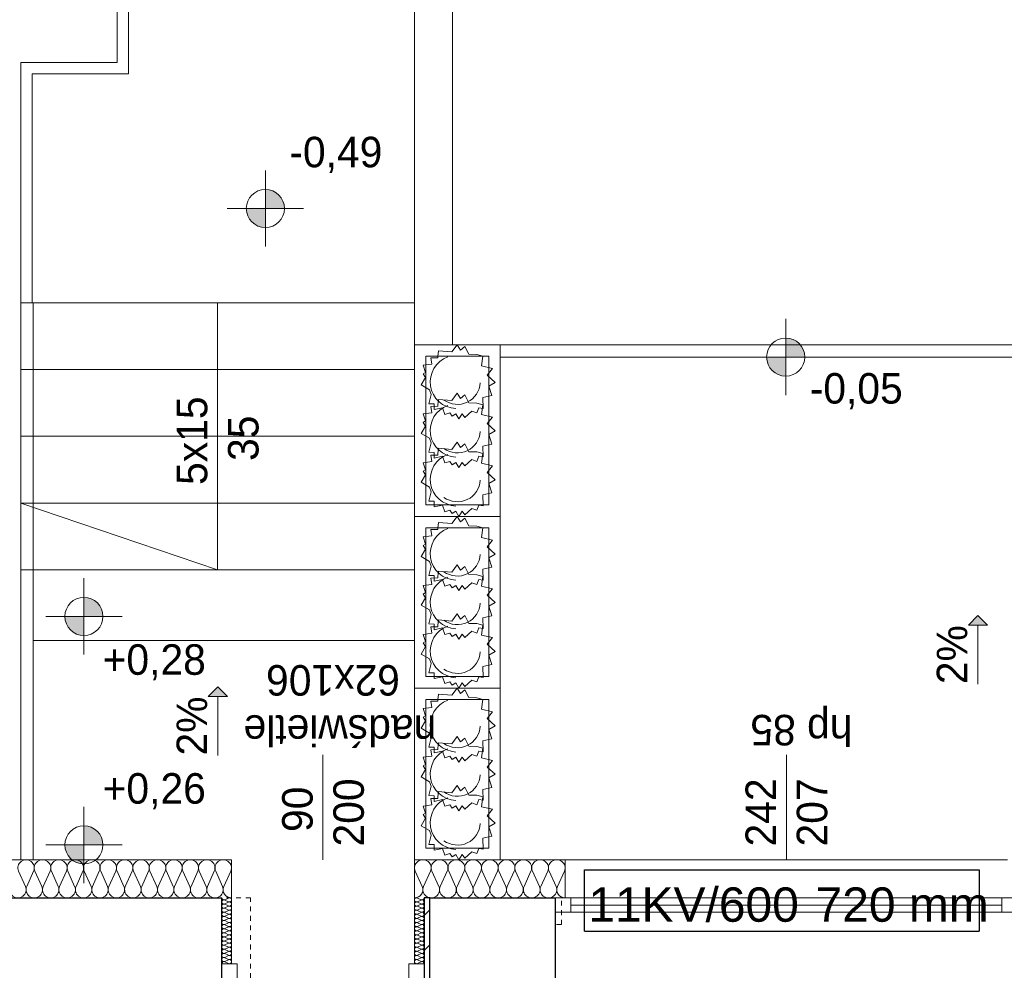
# Model space of a CAD drawing. Extents: x -220425 to -93252, y -20065 to 80294.
# Tile 21 of 103: x -187093 to -181929, y 2255 to 7249. Entities that reach past the tile are written whole.
import ezdxf
from ezdxf.lldxf.tags import DXFTag

# ---------------------------------------------------------------- set-up
doc = ezdxf.new("R2010")
doc.units = 0
doc.header["$MEASUREMENT"] = 0
doc.set_wipeout_variables(frame=1)
doc.linetypes.add('Hidden Line', pattern=[50, 25, -25])
doc.layers.add('#kan_san-op', color=34, linetype='Continuous')
doc.layers.add('IS_Text_Odbiornikow_Therm', color=7, linetype='Continuous')
for name, color, linetype, lineweight, true_color in [('Arch drzwi_Nr_Pióra__4', 7, 'Continuous', 9, 0x029e21), ('Arch ocieplenie_Nr_Pióra__22', 7, 'Continuous', 9, 0x7f7f7f), ('Arch okna_Nr_Pióra__4', 7, 'Continuous', 9, 0x029e21), ('Arch wyposarzenie_Nr_Pióra__4', 7, 'Continuous', 9, 0x029e21)]:
    doc.layers.add(name, color=color, linetype=linetype, lineweight=lineweight, true_color=true_color)
for name, color, linetype, lineweight in [('Arch schody_Nr_Pióra__21', 7, 'Continuous', 9), ('arch spadki_Nr_Pióra__21', 7, 'Continuous', 9), ('Arch wyburzenia_Nr_Pióra__46', 5, 'Continuous', 13), ('Arch ściany nośne_Nr_Pióra__21', 7, 'Continuous', 9), ('Arch ściany nośne_Nr_Pióra__27', 7, 'Continuous', 30), ('INWENT RZĘDNE_Nr_Pióra__21', 7, 'Continuous', 9), ('INWENT.ŚCIANY_Nr_Pióra__1', 7, 'Continuous', 25), ('INWENT.ŚCIANY_Nr_Pióra__101', 8, 'Continuous', 13), ('PODKŁAD', 252, 'Continuous', 35)]:
    doc.layers.add(name, color=color, linetype=linetype, lineweight=lineweight)
doc.styles.add('GENERATED_STYLE_2', font='txt')
doc.styles.add('GENERATED_STYLE_6', font='txt')
doc.styles.get("Standard").update_dxf_attribs({"font": 'txt', "bigfont": 'BIGFONT.SHX'})
tags = doc.linetypes.add('SOLID', pattern=[10, 10, 0]).pattern_tags.tags
tags[6:7] = [DXFTag(74, 4), DXFTag(75, 0), DXFTag(340, '0'), DXFTag(46, 0.0), DXFTag(50, 0.0), DXFTag(44, 0.0), DXFTag(45, 0.0)]
tags[4:5] = [DXFTag(74, 4), DXFTag(75, 0), DXFTag(340, '0'), DXFTag(46, 0.0), DXFTag(50, 0.0), DXFTag(44, 0.0), DXFTag(45, 0.0)]

# ---------------------------------------------------------------- blocks, each defined once
blk = doc.blocks.new('parter')
at = {"layer": 'Arch schody_Nr_Pióra__21', "linetype": 'Continuous'}
for points in [[(-182067.5, 4125.1), (-182017.5, 4075.1), (-182117.5, 4075.1)], [(-186053.6, 3751), (-186003.6, 3701), (-186103.6, 3701)]]:
    blk.add_hatch(color=252, dxfattribs=at).paths.add_polyline_path(points, flags=0)
at = {"layer": 'Arch ściany nośne_Nr_Pióra__21', "linetype": 'Continuous'}
h = blk.add_hatch(dxfattribs=at)
h.set_pattern_fill('Common_Brick', color=252, style=0, pattern_type=2)
h.set_pattern_definition([(45, (0, 0), (-91.92388, 91.92388), [])])
h.paths.add_polyline_path([(-184972.4, 2644.9), (-184972.4, 2224.9), (-184942.4, 2224.9), (-184942.4, 2644.9)], flags=0)
at = {"layer": 'INWENT RZĘDNE_Nr_Pióra__21', "linetype": 'Continuous'}
for points in [[(-185804.3, 6258.8), (-185704.3, 6258.8), (-185711.9, 6297.1), (-185733.6, 6329.5), (-185766.1, 6351.2), (-185804.3, 6358.8)], [(-185804.3, 6258.8), (-185904.3, 6258.8), (-185896.7, 6220.5), (-185875, 6188.1), (-185842.6, 6166.4), (-185804.3, 6158.8)], [(-183075.7, 5479.9), (-182975.7, 5479.9), (-182983.3, 5518.1), (-183004.9, 5550.6), (-183037.4, 5572.2), (-183075.7, 5579.9)], [(-183075.7, 5479.9), (-183175.7, 5479.9), (-183168, 5441.6), (-183146.4, 5409.1), (-183113.9, 5387.5), (-183075.7, 5379.9)], [(-186756, 4120.1), (-186656, 4120.1), (-186663.6, 4158.4), (-186685.2, 4190.8), (-186717.7, 4212.5), (-186756, 4220.1)], [(-186756, 4120.1), (-186856, 4120.1), (-186848.3, 4081.8), (-186826.7, 4049.4), (-186794.2, 4027.7), (-186756, 4020.1)], [(-186756, 2922.7), (-186656, 2922.7), (-186663.6, 2961), (-186685.2, 2993.4), (-186717.7, 3015.1), (-186756, 3022.7)], [(-186756, 2922.7), (-186856, 2922.7), (-186848.3, 2884.4), (-186826.7, 2852), (-186794.2, 2830.3), (-186756, 2822.7)]]:
    blk.add_hatch(color=252, dxfattribs=at).paths.add_polyline_path(points, flags=0)
at = {"layer": 'Arch ocieplenie_Nr_Pióra__22', "color": 252, "linetype": 'Continuous'}
for p, q in [((-187098.8, 2785.3), (-187062.9, 2704.4)), ((-187055.7, 2704.4), (-187019.8, 2785.3)), ((-187012.6, 2785.3), (-186976.8, 2704.4)), ((-186969.5, 2704.4), (-186933.7, 2785.3)), ((-186926.5, 2785.3), (-186890.6, 2704.4)), ((-186883.4, 2704.4), (-186847.5, 2785.3)), ((-186840.3, 2785.3), (-186804.5, 2704.4)), ((-186797.2, 2704.4), (-186761.4, 2785.3)), ((-186754.1, 2785.3), (-186718.3, 2704.4)), ((-186711.1, 2704.4), (-186675.2, 2785.3)), ((-186668, 2785.3), (-186632.2, 2704.4)), ((-186624.9, 2704.4), (-186589.1, 2785.3)), ((-186581.8, 2785.3), (-186546, 2704.4)), ((-186538.8, 2704.4), (-186502.9, 2785.3)), ((-186495.7, 2785.3), (-186459.8, 2704.4)), ((-186452.6, 2704.4), (-186416.8, 2785.3)), ((-186409.5, 2785.3), (-186373.7, 2704.4)), ((-186366.5, 2704.4), (-186330.6, 2785.3)), ((-186323.4, 2785.3), (-186287.5, 2704.4)), ((-186280.3, 2704.4), (-186244.5, 2785.3)), ((-186237.2, 2785.3), (-186201.4, 2704.4)), ((-186194.1, 2704.4), (-186158.3, 2785.3)), ((-186151.1, 2785.3), (-186115.2, 2704.4)), ((-186108, 2704.4), (-186072.2, 2785.3)), ((-186064.9, 2785.3), (-186029.1, 2704.4)), ((-186021.8, 2704.4), (-185986, 2785.3)), ((-185018.7, 2785.3), (-184982.2, 2704.4)), ((-184974.8, 2704.4), (-184938.3, 2785.3)), ((-184930.9, 2785.3), (-184894.4, 2704.4)), ((-184887, 2704.4), (-184850.5, 2785.3)), ((-184843.1, 2785.3), (-184806.6, 2704.4)), ((-184799.3, 2704.4), (-184762.7, 2785.3)), ((-184755.4, 2785.3), (-184718.8, 2704.4)), ((-184711.5, 2704.4), (-184675, 2785.3)), ((-184667.6, 2785.3), (-184631.1, 2704.4)), ((-184623.7, 2704.4), (-184587.2, 2785.3)), ((-184579.8, 2785.3), (-184543.3, 2704.4)), ((-184535.9, 2704.4), (-184499.4, 2785.3)), ((-184492, 2785.3), (-184455.5, 2704.4)), ((-184448.1, 2704.4), (-184411.6, 2785.3)), ((-184404.2, 2785.3), (-184367.7, 2704.4)), ((-184360.4, 2704.4), (-184323.8, 2785.3)), ((-184316.5, 2785.3), (-184280, 2704.4)), ((-184272.6, 2704.4), (-184236.1, 2785.3)), ((-185997.3, 2643.9), (-186017.5, 2635)), ((-185007.5, 2643.9), (-184987.3, 2635)), ((-186017.5, 2633.2), (-185997.3, 2624.2)), ((-185997.3, 2622.4), (-186017.5, 2613.4)), ((-186017.5, 2611.6), (-185997.3, 2602.6)), ((-185997.3, 2600.8), (-186017.5, 2591.8)), ((-186017.5, 2590), (-185997.3, 2581.1)), ((-184987.3, 2633.2), (-185007.5, 2624.2)), ((-185007.5, 2622.4), (-184987.3, 2613.4)), ((-184987.3, 2611.6), (-185007.5, 2602.6)), ((-185007.5, 2600.8), (-184987.3, 2591.8)), ((-184987.3, 2590), (-185007.5, 2581.1)), ((-185997.3, 2579.3), (-186017.5, 2570.3)), ((-186017.5, 2568.5), (-185997.3, 2559.5)), ((-185997.3, 2557.7), (-186017.5, 2548.7)), ((-186017.5, 2546.9), (-185997.3, 2537.9)), ((-185997.3, 2536.1), (-186017.5, 2527.2)), ((-185007.5, 2579.3), (-184987.3, 2570.3)), ((-184987.3, 2568.5), (-185007.5, 2559.5)), ((-185007.5, 2557.7), (-184987.3, 2548.7)), ((-184987.3, 2546.9), (-185007.5, 2537.9)), ((-185007.5, 2536.1), (-184987.3, 2527.2)), ((-186017.5, 2525.4), (-185997.3, 2516.4)), ((-185997.3, 2514.6), (-186017.5, 2505.6)), ((-186017.5, 2503.8), (-185997.3, 2494.8)), ((-185997.3, 2493), (-186017.5, 2484)), ((-186017.5, 2482.2), (-185997.3, 2473.3)), ((-184987.3, 2525.4), (-185007.5, 2516.4)), ((-185007.5, 2514.6), (-184987.3, 2505.6)), ((-184987.3, 2503.8), (-185007.5, 2494.8)), ((-185007.5, 2493), (-184987.3, 2484)), ((-184987.3, 2482.2), (-185007.5, 2473.3)), ((-185997.3, 2471.4), (-186017.5, 2462.5)), ((-186017.5, 2460.7), (-185997.3, 2451.7)), ((-185997.3, 2449.9), (-186017.5, 2440.9)), ((-186017.5, 2439.1), (-185997.3, 2430.1)), ((-185997.3, 2428.3), (-186017.5, 2419.4)), ((-185007.5, 2471.4), (-184987.3, 2462.5)), ((-184987.3, 2460.7), (-185007.5, 2451.7)), ((-185007.5, 2449.9), (-184987.3, 2440.9)), ((-184987.3, 2439.1), (-185007.5, 2430.1)), ((-185007.5, 2428.3), (-184987.3, 2419.4)), ((-186017.5, 2417.5), (-185997.3, 2408.6)), ((-185997.3, 2406.8), (-186017.5, 2397.8)), ((-186017.5, 2396), (-185997.3, 2387)), ((-185997.3, 2385.2), (-186017.5, 2376.2)), ((-184987.3, 2417.5), (-185007.5, 2408.6)), ((-185007.5, 2406.8), (-184987.3, 2397.8)), ((-184987.3, 2396), (-185007.5, 2387)), ((-185007.5, 2385.2), (-184987.3, 2376.2)), ((-186017.5, 2374.4), (-185997.3, 2365.4)), ((-185997.3, 2363.6), (-186017.5, 2354.7)), ((-186017.5, 2352.9), (-185997.3, 2343.9)), ((-185997.3, 2342.1), (-186017.5, 2333.1)), ((-186017.5, 2331.3), (-185997.3, 2322.3)), ((-184987.3, 2374.4), (-185007.5, 2365.4)), ((-185007.5, 2363.6), (-184987.3, 2354.7)), ((-184987.3, 2352.9), (-185007.5, 2343.9)), ((-185007.5, 2342.1), (-184987.3, 2333.1)), ((-184987.3, 2331.3), (-185007.5, 2322.3)), ((-185997.3, 2320.5), (-186017.5, 2311.5)), ((-186017.5, 2309.7), (-185997.3, 2300.8)), ((-185007.5, 2320.5), (-184987.3, 2311.5)), ((-184987.3, 2309.7), (-185007.5, 2300.8))]:
    blk.add_line(p, q, dxfattribs=at)
for centre, major_axis, ratio, start_param, end_param in [((-187059.3, 2802.3), (43.1, 0), 0.987434, 5.870392, 9.837571), ((-186973.2, 2802.3), (43.1, 0), 0.987434, 5.870392, 9.837571), ((-186887, 2802.3), (43.1, 0), 0.987434, 5.870392, 9.837571), ((-186800.8, 2802.3), (43.1, 0), 0.987434, 5.870392, 9.837571), ((-186714.7, 2802.3), (43.1, 0), 0.987434, 5.870392, 9.837571), ((-186628.5, 2802.3), (43.1, 0), 0.987434, 5.870392, 9.837571), ((-186542.4, 2802.3), (43.1, 0), 0.987434, 5.870392, 9.837571), ((-186456.2, 2802.3), (43.1, 0), 0.987434, 5.870392, 9.837571), ((-186370.1, 2802.3), (43.1, 0), 0.987434, 5.870392, 9.837571), ((-186283.9, 2802.3), (43.1, 0), 0.987434, 5.870392, 9.837571), ((-186197.8, 2802.3), (43.1, 0), 0.987434, 5.870392, 9.837571), ((-186111.6, 2802.3), (43.1, 0), 0.987434, 5.870392, 9.837571), ((-186025.5, 2802.3), (43.1, 0), 0.987434, 5.870392, 9.837571), ((-184978.5, 2802.3), (43.9, 0), 0.969166, 5.870392, 9.837571), ((-184890.7, 2802.3), (43.9, 0), 0.969166, 5.870392, 9.837571), ((-184802.9, 2802.3), (43.9, 0), 0.969166, 5.870392, 9.837571), ((-184715.2, 2802.3), (43.9, 0), 0.969166, 5.870392, 9.837571), ((-184627.4, 2802.3), (43.9, 0), 0.969166, 5.870392, 9.837571), ((-184539.6, 2802.3), (43.9, 0), 0.969166, 5.870392, 9.837571), ((-184451.8, 2802.3), (43.9, 0), 0.969166, 5.870392, 9.837571), ((-184364, 2802.3), (43.9, 0), 0.969166, 5.870392, 9.837571), ((-184276.3, 2802.3), (43.9, 0), 0.969166, 5.870392, 9.837571), ((-187102.4, 2687.4), (43.1, 0), 0.987434, 2.7288, 6.695979), ((-187016.2, 2687.4), (43.1, 0), 0.987434, 2.7288, 6.695979), ((-186930.1, 2687.4), (43.1, 0), 0.987434, 2.7288, 6.695979), ((-186843.9, 2687.4), (43.1, 0), 0.987434, 2.7288, 6.695979), ((-186757.8, 2687.4), (43.1, 0), 0.987434, 2.7288, 6.695979), ((-186671.6, 2687.4), (43.1, 0), 0.987434, 2.7288, 6.695979), ((-186585.5, 2687.4), (43.1, 0), 0.987434, 2.7288, 6.695979), ((-186499.3, 2687.4), (43.1, 0), 0.987434, 2.7288, 6.695979), ((-186413.2, 2687.4), (43.1, 0), 0.987434, 2.7288, 6.695979), ((-186327, 2687.4), (43.1, 0), 0.987434, 2.7288, 6.695979), ((-186240.8, 2687.4), (43.1, 0), 0.987434, 2.7288, 6.695979), ((-186154.7, 2687.4), (43.1, 0), 0.987434, 2.7288, 6.695979), ((-186068.5, 2687.4), (43.1, 0), 0.987434, 2.7288, 6.695979), ((-185982.4, 2687.4), (43.1, 0), 0.987434, 2.7288, 4.712389), ((-185022.4, 2687.4), (43.9, 0), 0.969166, 4.712389, 6.695979), ((-184934.6, 2687.4), (43.9, 0), 0.969166, 2.7288, 6.695979), ((-184846.8, 2687.4), (43.9, 0), 0.969166, 2.7288, 6.695979), ((-184759, 2687.4), (43.9, 0), 0.969166, 2.7288, 6.695979), ((-184671.3, 2687.4), (43.9, 0), 0.969166, 2.7288, 6.695979), ((-184583.5, 2687.4), (43.9, 0), 0.969166, 2.7288, 6.695979), ((-184495.7, 2687.4), (43.9, 0), 0.969166, 2.7288, 6.695979), ((-184407.9, 2687.4), (43.9, 0), 0.969166, 2.7288, 6.695979), ((-184320.2, 2687.4), (43.9, 0), 0.969166, 2.7288, 6.695979), ((-184232.4, 2687.4), (43.9, 0), 0.969166, 2.7288, 4.712389), ((-186021.7, 2623.3), (0, -10.8), 0.986338, 2.7288, 6.695979), ((-186021.7, 2644.8), (0, -10.8), 0.986338, 4.712389, 6.695979), ((-185993, 2634.1), (0, -10.8), 0.986338, 5.870392, 9.837571), ((-185011.7, 2634.1), (0, -10.8), 0.986338, 2.728799, 6.695979), ((-184983, 2644.8), (0, -10.8), 0.986338, 5.870392, 7.853982), ((-184983, 2623.3), (0, -10.8), 0.986338, 5.870392, 9.837571), ((-186021.7, 2601.7), (0, -10.8), 0.986338, 2.7288, 6.695979), ((-186021.7, 2580.2), (0, -10.8), 0.986338, 2.7288, 6.695979), ((-185993, 2612.5), (0, -10.8), 0.986338, 5.870392, 9.837571), ((-185993, 2590.9), (0, -10.8), 0.986338, 5.870392, 9.837571), ((-185011.7, 2612.5), (0, -10.8), 0.986338, 2.728799, 6.695979), ((-185011.7, 2590.9), (0, -10.8), 0.986338, 2.728799, 6.695979), ((-184983, 2601.7), (0, -10.8), 0.986338, 5.870392, 9.837571), ((-184983, 2580.2), (0, -10.8), 0.986338, 5.870392, 9.837571), ((-186021.7, 2558.6), (0, -10.8), 0.986338, 2.7288, 6.695979), ((-186021.7, 2537), (0, -10.8), 0.986338, 2.7288, 6.695979), ((-185993, 2569.4), (0, -10.8), 0.986338, 5.870392, 9.837571), ((-185993, 2547.8), (0, -10.8), 0.986338, 5.870392, 9.837571), ((-185993, 2526.3), (0, -10.8), 0.986338, 5.870392, 9.837571), ((-185011.7, 2569.4), (0, -10.8), 0.986338, 2.728799, 6.695979), ((-185011.7, 2547.8), (0, -10.8), 0.986338, 2.728799, 6.695979), ((-185011.7, 2526.3), (0, -10.8), 0.986338, 2.728799, 6.695979), ((-184983, 2558.6), (0, -10.8), 0.986338, 5.870392, 9.837571), ((-184983, 2537), (0, -10.8), 0.986338, 5.870392, 9.837571), ((-186021.7, 2515.5), (0, -10.8), 0.986338, 2.7288, 6.695979), ((-186021.7, 2493.9), (0, -10.8), 0.986338, 2.7288, 6.695979), ((-186021.7, 2472.4), (0, -10.8), 0.986338, 2.7288, 6.695979), ((-185993, 2504.7), (0, -10.8), 0.986338, 5.870392, 9.837571), ((-185993, 2483.1), (0, -10.8), 0.986338, 5.870392, 9.837571), ((-185011.7, 2504.7), (0, -10.8), 0.986338, 2.728799, 6.695979), ((-185011.7, 2483.1), (0, -10.8), 0.986338, 2.728799, 6.695979), ((-184983, 2515.5), (0, -10.8), 0.986338, 5.870392, 9.837571), ((-184983, 2493.9), (0, -10.8), 0.986338, 5.870392, 9.837571), ((-184983, 2472.4), (0, -10.8), 0.986338, 5.870392, 9.837571), ((-186021.7, 2450.8), (0, -10.8), 0.986338, 2.7288, 6.695979), ((-186021.7, 2429.2), (0, -10.8), 0.986338, 2.7288, 6.695979), ((-185993, 2461.6), (0, -10.8), 0.986338, 5.870392, 9.837571), ((-185993, 2440), (0, -10.8), 0.986338, 5.870392, 9.837571), ((-185993, 2418.4), (0, -10.8), 0.986338, 5.870392, 9.837571), ((-185011.7, 2461.6), (0, -10.8), 0.986338, 2.728799, 6.695979), ((-185011.7, 2440), (0, -10.8), 0.986338, 2.728799, 6.695979), ((-185011.7, 2418.4), (0, -10.8), 0.986338, 2.728799, 6.695979), ((-184983, 2450.8), (0, -10.8), 0.986338, 5.870392, 9.837571), ((-184983, 2429.2), (0, -10.8), 0.986338, 5.870392, 9.837571), ((-186021.7, 2407.7), (0, -10.8), 0.986338, 2.7288, 6.695979), ((-186021.7, 2386.1), (0, -10.8), 0.986338, 2.7288, 6.695979), ((-186021.7, 2364.5), (0, -10.8), 0.986338, 2.7288, 6.695979), ((-185993, 2396.9), (0, -10.8), 0.986338, 5.870392, 9.837571), ((-185993, 2375.3), (0, -10.8), 0.986338, 5.870392, 9.837571), ((-185011.7, 2396.9), (0, -10.8), 0.986338, 2.728799, 6.695979), ((-185011.7, 2375.3), (0, -10.8), 0.986338, 2.728799, 6.695979), ((-184983, 2407.7), (0, -10.8), 0.986338, 5.870392, 9.837571), ((-184983, 2386.1), (0, -10.8), 0.986338, 5.870392, 9.837571), ((-184983, 2364.5), (0, -10.8), 0.986338, 5.870392, 9.837571), ((-186021.7, 2343), (0, -10.8), 0.986338, 2.7288, 6.695979), ((-186021.7, 2321.4), (0, -10.8), 0.986338, 2.7288, 6.695979), ((-185993, 2353.8), (0, -10.8), 0.986338, 5.870392, 9.837571), ((-185993, 2332.2), (0, -10.8), 0.986338, 5.870392, 9.837571), ((-185011.7, 2353.8), (0, -10.8), 0.986338, 2.728799, 6.695979), ((-185011.7, 2332.2), (0, -10.8), 0.986338, 2.728799, 6.695979), ((-184983, 2343), (0, -10.8), 0.986338, 5.870392, 9.837571), ((-184983, 2321.4), (0, -10.8), 0.986338, 5.870392, 9.837571), ((-186021.7, 2299.9), (0, -10.8), 0.986338, 2.7288, 4.712389), ((-185993, 2310.6), (0, -10.8), 0.986338, 5.870392, 9.837571), ((-185011.7, 2310.6), (0, -10.8), 0.986338, 2.728799, 6.695979), ((-184983, 2299.9), (0, -10.8), 0.986338, 1.570796, 3.554385)]:
    blk.add_ellipse(centre, major_axis=major_axis, ratio=ratio, start_param=start_param, end_param=end_param, dxfattribs=at)
at = {"layer": 'Arch okna_Nr_Pióra__4', "color": 252, "linetype": 'Continuous'}
for p, q in [((-185502.4, 2844.9), (-185502.4, 3394.9)), ((-183072.4, 2844.9), (-183072.4, 3394.9)), ((-184232.4, 2844.9), (-181912.4, 2844.9)), ((-184282.4, 2644.9), (-181862.4, 2644.9)), ((-184202.4, 2569.9), (-184202.4, 2644.9)), ((-181942.4, 2569.9), (-181942.4, 2644.9)), ((-184202.4, 2607.4), (-181942.4, 2607.4)), ((-184282.4, 2569.9), (-181862.4, 2569.9)), ((-185952.4, 2299.9), (-186032.4, 2299.9)), ((-185952.4, 2224.9), (-185952.4, 2299.9)), ((-185052.4, 2224.9), (-185052.4, 2299.9)), ((-184972.4, 2299.9), (-185052.4, 2299.9))]:
    blk.add_line(p, q, dxfattribs=at)
at = {"layer": 'Arch schody_Nr_Pióra__21', "color": 252, "linetype": 'Continuous'}
for p, q in [((-185022.4, 9384.9), (-185022.4, 5544.9)), ((-186582.4, 9184.9), (-186582.4, 7024.9)), ((-186522.4, 9184.9), (-186522.4, 6964.9)), ((-184822.4, 9184.9), (-184822.4, 5544.9)), ((-187087.4, 7024.9), (-186582.4, 7024.9)), ((-187087.4, 5764.9), (-187087.4, 7024.9)), ((-187027.4, 5764.9), (-187027.4, 6964.9)), ((-187027.4, 6964.9), (-186522.4, 6964.9)), ((-187087.4, 5764.9), (-185022.4, 5764.9)), ((-187087.4, 2844.9), (-187087.4, 5764.9)), ((-187022.4, 2844.9), (-187022.4, 5764.9)), ((-186054.9, 5764.9), (-186054.9, 4364.9)), ((-185022.4, 5764.9), (-185022.4, 5544.9)), ((-184572.4, 5544.8), (-185022.4, 5544.8)), ((-185022.4, 5544.8), (-185022.4, 4644.8)), ((-184572.4, 5544.9), (-180912.4, 5544.9)), ((-184572.4, 4644.8), (-184572.4, 5544.8)), ((-184962.4, 5484.8), (-184962.4, 4704.8)), ((-184632.4, 5484.8), (-184962.4, 5484.8)), ((-184632.4, 4704.8), (-184632.4, 5484.8)), ((-184572.4, 5479.9), (-180977.4, 5479.9)), ((-187087.4, 5414.9), (-185022.4, 5414.9)), ((-187087.4, 5064.9), (-185022.4, 5064.9)), ((-186054.9, 4364.9), (-187087.4, 4714.9)), ((-187087.4, 4714.9), (-185022.4, 4714.9)), ((-184962.4, 4704.8), (-184632.4, 4704.8)), ((-184572.4, 4644.8), (-185022.4, 4644.8)), ((-184572.4, 4644.8), (-185022.4, 4644.8)), ((-185022.4, 4644.8), (-185022.4, 3744.8)), ((-184572.4, 3744.8), (-184572.4, 4644.8)), ((-184962.4, 4584.8), (-184962.4, 3804.8)), ((-184632.4, 4584.8), (-184962.4, 4584.8)), ((-184632.4, 3804.8), (-184632.4, 4584.8)), ((-187087.4, 4364.9), (-185022.4, 4364.9)), ((-182067.5, 4125.1), (-182117.5, 4075.1)), ((-182067.5, 4125.1), (-182017.5, 4075.1)), ((-182017.5, 4075.1), (-182117.5, 4075.1)), ((-182067.5, 3765.1), (-182067.5, 4075.1)), ((-187022.4, 3994.9), (-185022.4, 3994.9)), ((-184962.4, 3804.8), (-184632.4, 3804.8)), ((-186053.6, 3751), (-186103.6, 3701)), ((-186053.6, 3751), (-186003.6, 3701)), ((-184572.4, 3744.8), (-185022.4, 3744.8)), ((-184572.4, 3744.8), (-185022.4, 3744.8)), ((-185022.4, 3744.8), (-185022.4, 2844.8)), ((-184572.4, 2844.8), (-184572.4, 3744.8)), ((-186003.6, 3701), (-186103.6, 3701)), ((-186053.6, 3391), (-186053.6, 3701)), ((-184962.4, 3684.8), (-184962.4, 2904.8)), ((-184632.4, 3684.8), (-184962.4, 3684.8)), ((-184632.4, 2904.8), (-184632.4, 3684.8)), ((-184962.4, 2904.8), (-184632.4, 2904.8)), ((-184572.4, 2844.8), (-185022.4, 2844.8))]:
    blk.add_line(p, q, dxfattribs=at)
at = {"layer": 'Arch wyburzenia_Nr_Pióra__46', "color": 252, "linetype": 'Continuous'}
for p, q in [((-188222.4, 2844.9), (-185982.4, 2844.9)), ((-185982.4, 2844.9), (-185982.4, 2299.9)), ((-185022.4, 2299.9), (-185022.4, 2844.9)), ((-185022.4, 2844.9), (-184232.4, 2844.9)), ((-184232.4, 2844.9), (-184232.4, 2644.9))]:
    blk.add_line(p, q, dxfattribs=at)
at = {"layer": 'Arch wyposarzenie_Nr_Pióra__4', "color": 252, "linetype": 'Continuous'}
for p, q in [((-184826.3, 5506.7), (-184798.5, 5544.8)), ((-184798.5, 5544.8), (-184781.8, 5516.5)), ((-184781.8, 5516.5), (-184758.2, 5536)), ((-184758.2, 5536), (-184736.7, 5494.6)), ((-184937.2, 5476), (-184900.9, 5476.4)), ((-184932.2, 5442.8), (-184937.2, 5476)), ((-184900.9, 5476.4), (-184900.5, 5483.3)), ((-184900.5, 5483.3), (-184896.5, 5512.4)), ((-184896.5, 5512.4), (-184826.3, 5506.7)), ((-184736.7, 5494.6), (-184695.4, 5493.3)), ((-184695.4, 5493.3), (-184663.2, 5484.5)), ((-184663.2, 5484.5), (-184670.4, 5433.4)), ((-184976.8, 5436.8), (-184932.2, 5442.8)), ((-184964.9, 5399.4), (-184976.8, 5436.8)), ((-184670.4, 5433.4), (-184613.2, 5420)), ((-184988.3, 5333.8), (-184964.6, 5373)), ((-184977.3, 5391.8), (-184964.9, 5399.4)), ((-184964.6, 5373), (-184977.3, 5391.8)), ((-184613.2, 5420), (-184640.8, 5385.4)), ((-184640.8, 5385.4), (-184599, 5347.2)), ((-184943.6, 5308.4), (-184988.3, 5333.8)), ((-184599, 5347.2), (-184632.4, 5328)), ((-184632.4, 5328), (-184616.3, 5278.1)), ((-184947.3, 5235.3), (-184934.2, 5284.1)), ((-184934.2, 5284.1), (-184943.6, 5308.4)), ((-184826.3, 5252.2), (-184798.5, 5290.4)), ((-184798.5, 5290.4), (-184781.8, 5262.1)), ((-184781.8, 5262.1), (-184758.2, 5281.5)), ((-184758.2, 5281.5), (-184736.7, 5240.1)), ((-184616.3, 5278.1), (-184663.9, 5267.5)), ((-184663.9, 5267.5), (-184662.6, 5211)), ((-184918.6, 5234.6), (-184947.3, 5235.3)), ((-184937.2, 5221.6), (-184900.9, 5221.9)), ((-184932.2, 5188.4), (-184937.2, 5221.6)), ((-184919.2, 5204.8), (-184918.6, 5234.6)), ((-184900.9, 5221.9), (-184900.5, 5228.8)), ((-184900.5, 5228.8), (-184896.5, 5257.9)), ((-184896.5, 5257.9), (-184826.3, 5252.2)), ((-184736.7, 5240.1), (-184695.4, 5238.8)), ((-184695.4, 5238.8), (-184663.2, 5230)), ((-184663.2, 5230), (-184670.4, 5179)), ((-184976.8, 5182.4), (-184932.2, 5188.4)), ((-184964.9, 5144.9), (-184976.8, 5182.4)), ((-184874.9, 5214.6), (-184919.2, 5204.8)), ((-184863.1, 5179.3), (-184874.9, 5214.6)), ((-184836.5, 5187.3), (-184863.1, 5179.3)), ((-184825.4, 5169.8), (-184836.5, 5187.3)), ((-184805.2, 5182.1), (-184825.4, 5169.8)), ((-184789.7, 5155.4), (-184805.2, 5182.1)), ((-184771.6, 5182.3), (-184789.7, 5155.4)), ((-184758.6, 5163.5), (-184771.6, 5182.3)), ((-184722.4, 5196.8), (-184758.6, 5163.5)), ((-184695.7, 5187.4), (-184722.4, 5196.8)), ((-184685.8, 5214.1), (-184695.7, 5187.4)), ((-184662.6, 5211), (-184685.8, 5214.1)), ((-184670.4, 5179), (-184613.2, 5165.6)), ((-184613.2, 5165.6), (-184640.8, 5130.9)), ((-184988.3, 5079.4), (-184964.6, 5118.5)), ((-184977.3, 5137.3), (-184964.9, 5144.9)), ((-184964.6, 5118.5), (-184977.3, 5137.3)), ((-184640.8, 5130.9), (-184599, 5092.7)), ((-184943.6, 5054), (-184988.3, 5079.4)), ((-184599, 5092.7), (-184632.4, 5073.6)), ((-184632.4, 5073.6), (-184616.3, 5023.7)), ((-184947.3, 4980.8), (-184934.2, 5029.6)), ((-184934.2, 5029.6), (-184943.6, 5054)), ((-184826.3, 4996.1), (-184798.5, 5034.3)), ((-184798.5, 5034.3), (-184781.8, 5006)), ((-184781.8, 5006), (-184758.2, 5025.5)), ((-184758.2, 5025.5), (-184736.7, 4984)), ((-184616.3, 5023.7), (-184663.9, 5013.1)), ((-184663.9, 5013.1), (-184662.6, 4956.6)), ((-184918.6, 4980.1), (-184947.3, 4980.8)), ((-184937.2, 4965.5), (-184900.9, 4965.8)), ((-184932.2, 4932.3), (-184937.2, 4965.5)), ((-184919.2, 4950.4), (-184918.6, 4980.1)), ((-184874.9, 4960.1), (-184919.2, 4950.4)), ((-184900.9, 4965.8), (-184900.5, 4972.7)), ((-184900.5, 4972.7), (-184896.5, 5001.9)), ((-184896.5, 5001.9), (-184826.3, 4996.1)), ((-184863.1, 4924.8), (-184874.9, 4960.1)), ((-184736.7, 4984), (-184695.4, 4982.7)), ((-184685.8, 4959.7), (-184695.7, 4932.9)), ((-184695.4, 4982.7), (-184663.2, 4974)), ((-184662.6, 4956.6), (-184685.8, 4959.7)), ((-184663.2, 4974), (-184670.4, 4922.9)), ((-184976.8, 4926.3), (-184932.2, 4932.3)), ((-184964.9, 4888.8), (-184976.8, 4926.3)), ((-184836.5, 4932.8), (-184863.1, 4924.8)), ((-184825.4, 4915.3), (-184836.5, 4932.8)), ((-184805.2, 4927.7), (-184825.4, 4915.3)), ((-184789.7, 4900.9), (-184805.2, 4927.7)), ((-184771.6, 4927.8), (-184789.7, 4900.9)), ((-184758.6, 4909), (-184771.6, 4927.8)), ((-184722.4, 4942.4), (-184758.6, 4909)), ((-184695.7, 4932.9), (-184722.4, 4942.4)), ((-184670.4, 4922.9), (-184613.2, 4909.5)), ((-184613.2, 4909.5), (-184640.8, 4874.8)), ((-184988.3, 4823.3), (-184964.6, 4862.4)), ((-184977.3, 4881.2), (-184964.9, 4888.8)), ((-184964.6, 4862.4), (-184977.3, 4881.2)), ((-184640.8, 4874.8), (-184599, 4836.7)), ((-184943.6, 4797.9), (-184988.3, 4823.3)), ((-184599, 4836.7), (-184632.4, 4817.5)), ((-184632.4, 4817.5), (-184616.3, 4767.6)), ((-184947.3, 4724.7), (-184934.2, 4773.6)), ((-184934.2, 4773.6), (-184943.6, 4797.9)), ((-184616.3, 4767.6), (-184663.9, 4757)), ((-184663.9, 4757), (-184662.6, 4700.5)), ((-184918.6, 4724), (-184947.3, 4724.7)), ((-184919.2, 4694.3), (-184918.6, 4724)), ((-184874.9, 4704), (-184919.2, 4694.3)), ((-184863.1, 4668.8), (-184874.9, 4704)), ((-184685.8, 4703.6), (-184695.7, 4676.8)), ((-184662.6, 4700.5), (-184685.8, 4703.6)), ((-184836.5, 4676.7), (-184863.1, 4668.8)), ((-184825.4, 4659.2), (-184836.5, 4676.7)), ((-184805.2, 4671.6), (-184825.4, 4659.2)), ((-184789.7, 4644.8), (-184805.2, 4671.6)), ((-184771.6, 4671.7), (-184789.7, 4644.8)), ((-184758.6, 4652.9), (-184771.6, 4671.7)), ((-184722.4, 4686.3), (-184758.6, 4652.9)), ((-184695.7, 4676.8), (-184722.4, 4686.3)), ((-184900.5, 4583.3), (-184896.5, 4612.4)), ((-184896.5, 4612.4), (-184826.3, 4606.7)), ((-184826.3, 4606.7), (-184798.5, 4644.8)), ((-184798.5, 4644.8), (-184781.8, 4616.5)), ((-184781.8, 4616.5), (-184758.2, 4636)), ((-184758.2, 4636), (-184736.7, 4594.6)), ((-184937.2, 4576), (-184900.9, 4576.4)), ((-184932.2, 4542.8), (-184937.2, 4576)), ((-184900.9, 4576.4), (-184900.5, 4583.3)), ((-184736.7, 4594.6), (-184695.4, 4593.3)), ((-184695.4, 4593.3), (-184663.2, 4584.5)), ((-184663.2, 4584.5), (-184670.4, 4533.4)), ((-184977.3, 4491.8), (-184964.9, 4499.4)), ((-184976.8, 4536.8), (-184932.2, 4542.8)), ((-184964.9, 4499.4), (-184976.8, 4536.8)), ((-184670.4, 4533.4), (-184613.2, 4520)), ((-184613.2, 4520), (-184640.8, 4485.4)), ((-184988.3, 4433.8), (-184964.6, 4473)), ((-184964.6, 4473), (-184977.3, 4491.8)), ((-184640.8, 4485.4), (-184599, 4447.2)), ((-184599, 4447.2), (-184632.4, 4428)), ((-184943.6, 4408.4), (-184988.3, 4433.8)), ((-184934.2, 4384.1), (-184943.6, 4408.4)), ((-184826.3, 4352.2), (-184798.5, 4390.4)), ((-184798.5, 4390.4), (-184781.8, 4362.1)), ((-184632.4, 4428), (-184616.3, 4378.1)), ((-184947.3, 4335.3), (-184934.2, 4384.1)), ((-184900.5, 4328.8), (-184896.5, 4357.9)), ((-184896.5, 4357.9), (-184826.3, 4352.2)), ((-184781.8, 4362.1), (-184758.2, 4381.5)), ((-184758.2, 4381.5), (-184736.7, 4340.1)), ((-184736.7, 4340.1), (-184695.4, 4338.8)), ((-184695.4, 4338.8), (-184663.2, 4330)), ((-184616.3, 4378.1), (-184663.9, 4367.5)), ((-184663.9, 4367.5), (-184662.6, 4311)), ((-184976.8, 4282.4), (-184932.2, 4288.4)), ((-184918.6, 4334.6), (-184947.3, 4335.3)), ((-184937.2, 4321.6), (-184900.9, 4321.9)), ((-184932.2, 4288.4), (-184937.2, 4321.6)), ((-184919.2, 4304.8), (-184918.6, 4334.6)), ((-184874.9, 4314.6), (-184919.2, 4304.8)), ((-184900.9, 4321.9), (-184900.5, 4328.8)), ((-184863.1, 4279.3), (-184874.9, 4314.6)), ((-184836.5, 4287.3), (-184863.1, 4279.3)), ((-184825.4, 4269.8), (-184836.5, 4287.3)), ((-184722.4, 4296.8), (-184758.6, 4263.5)), ((-184695.7, 4287.4), (-184722.4, 4296.8)), ((-184685.8, 4314.1), (-184695.7, 4287.4)), ((-184662.6, 4311), (-184685.8, 4314.1)), ((-184663.2, 4330), (-184670.4, 4279)), ((-184977.3, 4237.3), (-184964.9, 4244.9)), ((-184964.6, 4218.5), (-184977.3, 4237.3)), ((-184964.9, 4244.9), (-184976.8, 4282.4)), ((-184805.2, 4282.1), (-184825.4, 4269.8)), ((-184789.7, 4255.4), (-184805.2, 4282.1)), ((-184771.6, 4282.3), (-184789.7, 4255.4)), ((-184758.6, 4263.5), (-184771.6, 4282.3)), ((-184670.4, 4279), (-184613.2, 4265.6)), ((-184613.2, 4265.6), (-184640.8, 4230.9)), ((-184988.3, 4179.4), (-184964.6, 4218.5)), ((-184640.8, 4230.9), (-184599, 4192.7)), ((-184599, 4192.7), (-184632.4, 4173.6)), ((-184943.6, 4154), (-184988.3, 4179.4)), ((-184934.2, 4129.6), (-184943.6, 4154)), ((-184826.3, 4096.1), (-184798.5, 4134.3)), ((-184798.5, 4134.3), (-184781.8, 4106)), ((-184632.4, 4173.6), (-184616.3, 4123.7)), ((-184947.3, 4080.8), (-184934.2, 4129.6)), ((-184918.6, 4080.1), (-184947.3, 4080.8)), ((-184919.2, 4050.4), (-184918.6, 4080.1)), ((-184900.5, 4072.7), (-184896.5, 4101.9)), ((-184896.5, 4101.9), (-184826.3, 4096.1)), ((-184781.8, 4106), (-184758.2, 4125.5)), ((-184758.2, 4125.5), (-184736.7, 4084)), ((-184736.7, 4084), (-184695.4, 4082.7)), ((-184695.4, 4082.7), (-184663.2, 4074)), ((-184616.3, 4123.7), (-184663.9, 4113.1)), ((-184663.9, 4113.1), (-184662.6, 4056.6)), ((-184976.8, 4026.3), (-184932.2, 4032.3)), ((-184937.2, 4065.5), (-184900.9, 4065.8)), ((-184932.2, 4032.3), (-184937.2, 4065.5)), ((-184874.9, 4060.1), (-184919.2, 4050.4)), ((-184900.9, 4065.8), (-184900.5, 4072.7)), ((-184863.1, 4024.8), (-184874.9, 4060.1)), ((-184836.5, 4032.8), (-184863.1, 4024.8)), ((-184825.4, 4015.3), (-184836.5, 4032.8)), ((-184805.2, 4027.7), (-184825.4, 4015.3)), ((-184789.7, 4000.9), (-184805.2, 4027.7)), ((-184771.6, 4027.8), (-184789.7, 4000.9)), ((-184758.6, 4009), (-184771.6, 4027.8)), ((-184722.4, 4042.4), (-184758.6, 4009)), ((-184695.7, 4032.9), (-184722.4, 4042.4)), ((-184685.8, 4059.7), (-184695.7, 4032.9)), ((-184662.6, 4056.6), (-184685.8, 4059.7)), ((-184663.2, 4074), (-184670.4, 4022.9)), ((-184977.3, 3981.2), (-184964.9, 3988.8)), ((-184964.6, 3962.4), (-184977.3, 3981.2)), ((-184964.9, 3988.8), (-184976.8, 4026.3)), ((-184670.4, 4022.9), (-184613.2, 4009.5)), ((-184613.2, 4009.5), (-184640.8, 3974.8)), ((-184988.3, 3923.3), (-184964.6, 3962.4)), ((-184640.8, 3974.8), (-184599, 3936.7)), ((-184599, 3936.7), (-184632.4, 3917.5)), ((-184943.6, 3897.9), (-184988.3, 3923.3)), ((-184947.3, 3824.7), (-184934.2, 3873.6)), ((-184934.2, 3873.6), (-184943.6, 3897.9)), ((-184632.4, 3917.5), (-184616.3, 3867.6)), ((-184918.6, 3824), (-184947.3, 3824.7)), ((-184919.2, 3794.3), (-184918.6, 3824)), ((-184616.3, 3867.6), (-184663.9, 3857)), ((-184663.9, 3857), (-184662.6, 3800.5)), ((-184874.9, 3804), (-184919.2, 3794.3)), ((-184863.1, 3768.8), (-184874.9, 3804)), ((-184836.5, 3776.7), (-184863.1, 3768.8)), ((-184825.4, 3759.2), (-184836.5, 3776.7)), ((-184805.2, 3771.6), (-184825.4, 3759.2)), ((-184789.7, 3744.8), (-184805.2, 3771.6)), ((-184771.6, 3771.7), (-184789.7, 3744.8)), ((-184758.6, 3752.9), (-184771.6, 3771.7)), ((-184722.4, 3786.3), (-184758.6, 3752.9)), ((-184695.7, 3776.8), (-184722.4, 3786.3)), ((-184685.8, 3803.6), (-184695.7, 3776.8)), ((-184662.6, 3800.5), (-184685.8, 3803.6)), ((-184826.3, 3706.7), (-184798.5, 3744.8)), ((-184798.5, 3744.8), (-184781.8, 3716.5)), ((-184781.8, 3716.5), (-184758.2, 3736)), ((-184758.2, 3736), (-184736.7, 3694.6)), ((-184937.2, 3676), (-184900.9, 3676.4)), ((-184932.2, 3642.8), (-184937.2, 3676)), ((-184900.9, 3676.4), (-184900.5, 3683.3)), ((-184900.5, 3683.3), (-184896.5, 3712.4)), ((-184896.5, 3712.4), (-184826.3, 3706.7)), ((-184736.7, 3694.6), (-184695.4, 3693.3)), ((-184695.4, 3693.3), (-184663.2, 3684.5)), ((-184663.2, 3684.5), (-184670.4, 3633.4)), ((-184976.8, 3636.8), (-184932.2, 3642.8)), ((-184964.9, 3599.4), (-184976.8, 3636.8)), ((-184670.4, 3633.4), (-184613.2, 3620)), ((-184613.2, 3620), (-184640.8, 3585.4)), ((-184988.3, 3533.8), (-184964.6, 3573)), ((-184977.3, 3591.8), (-184964.9, 3599.4)), ((-184964.6, 3573), (-184977.3, 3591.8)), ((-184640.8, 3585.4), (-184599, 3547.2)), ((-184943.6, 3508.4), (-184988.3, 3533.8)), ((-184599, 3547.2), (-184632.4, 3528)), ((-184632.4, 3528), (-184616.3, 3478.1)), ((-184947.3, 3435.3), (-184934.2, 3484.1)), ((-184934.2, 3484.1), (-184943.6, 3508.4)), ((-184826.3, 3452.2), (-184798.5, 3490.4)), ((-184798.5, 3490.4), (-184781.8, 3462.1)), ((-184781.8, 3462.1), (-184758.2, 3481.5)), ((-184758.2, 3481.5), (-184736.7, 3440.1)), ((-184616.3, 3478.1), (-184663.9, 3467.5)), ((-184663.9, 3467.5), (-184662.6, 3411)), ((-184918.6, 3434.6), (-184947.3, 3435.3)), ((-184937.2, 3421.6), (-184900.9, 3421.9)), ((-184932.2, 3388.4), (-184937.2, 3421.6)), ((-184919.2, 3404.8), (-184918.6, 3434.6)), ((-184874.9, 3414.6), (-184919.2, 3404.8)), ((-184900.9, 3421.9), (-184900.5, 3428.8)), ((-184900.5, 3428.8), (-184896.5, 3457.9)), ((-184896.5, 3457.9), (-184826.3, 3452.2)), ((-184863.1, 3379.3), (-184874.9, 3414.6)), ((-184736.7, 3440.1), (-184695.4, 3438.8)), ((-184685.8, 3414.1), (-184695.7, 3387.4)), ((-184695.4, 3438.8), (-184663.2, 3430)), ((-184662.6, 3411), (-184685.8, 3414.1)), ((-184663.2, 3430), (-184670.4, 3379)), ((-184976.8, 3382.4), (-184932.2, 3388.4)), ((-184964.9, 3344.9), (-184976.8, 3382.4)), ((-184836.5, 3387.3), (-184863.1, 3379.3)), ((-184825.4, 3369.8), (-184836.5, 3387.3)), ((-184805.2, 3382.1), (-184825.4, 3369.8)), ((-184789.7, 3355.4), (-184805.2, 3382.1)), ((-184771.6, 3382.3), (-184789.7, 3355.4)), ((-184758.6, 3363.5), (-184771.6, 3382.3)), ((-184722.4, 3396.8), (-184758.6, 3363.5)), ((-184695.7, 3387.4), (-184722.4, 3396.8)), ((-184670.4, 3379), (-184613.2, 3365.6)), ((-184613.2, 3365.6), (-184640.8, 3330.9)), ((-184988.3, 3279.4), (-184964.6, 3318.5)), ((-184977.3, 3337.3), (-184964.9, 3344.9)), ((-184964.6, 3318.5), (-184977.3, 3337.3)), ((-184640.8, 3330.9), (-184599, 3292.7)), ((-184943.6, 3254), (-184988.3, 3279.4)), ((-184934.2, 3229.6), (-184943.6, 3254)), ((-184599, 3292.7), (-184632.4, 3273.6)), ((-184632.4, 3273.6), (-184616.3, 3223.7)), ((-184947.3, 3180.8), (-184934.2, 3229.6)), ((-184900.5, 3172.7), (-184896.5, 3201.9)), ((-184896.5, 3201.9), (-184826.3, 3196.1)), ((-184826.3, 3196.1), (-184798.5, 3234.3)), ((-184798.5, 3234.3), (-184781.8, 3206)), ((-184781.8, 3206), (-184758.2, 3225.5)), ((-184758.2, 3225.5), (-184736.7, 3184)), ((-184616.3, 3223.7), (-184663.9, 3213.1)), ((-184663.9, 3213.1), (-184662.6, 3156.6)), ((-184918.6, 3180.1), (-184947.3, 3180.8)), ((-184937.2, 3165.5), (-184900.9, 3165.8)), ((-184932.2, 3132.3), (-184937.2, 3165.5)), ((-184919.2, 3150.4), (-184918.6, 3180.1)), ((-184874.9, 3160.1), (-184919.2, 3150.4)), ((-184900.9, 3165.8), (-184900.5, 3172.7)), ((-184863.1, 3124.8), (-184874.9, 3160.1)), ((-184736.7, 3184), (-184695.4, 3182.7)), ((-184685.8, 3159.7), (-184695.7, 3132.9)), ((-184695.4, 3182.7), (-184663.2, 3174)), ((-184662.6, 3156.6), (-184685.8, 3159.7)), ((-184663.2, 3174), (-184670.4, 3122.9)), ((-184976.8, 3126.3), (-184932.2, 3132.3)), ((-184964.9, 3088.8), (-184976.8, 3126.3)), ((-184836.5, 3132.8), (-184863.1, 3124.8)), ((-184825.4, 3115.3), (-184836.5, 3132.8)), ((-184805.2, 3127.7), (-184825.4, 3115.3)), ((-184789.7, 3100.9), (-184805.2, 3127.7)), ((-184771.6, 3127.8), (-184789.7, 3100.9)), ((-184758.6, 3109), (-184771.6, 3127.8)), ((-184722.4, 3142.4), (-184758.6, 3109)), ((-184695.7, 3132.9), (-184722.4, 3142.4)), ((-184670.4, 3122.9), (-184613.2, 3109.5)), ((-184613.2, 3109.5), (-184640.8, 3074.8)), ((-184988.3, 3023.3), (-184964.6, 3062.4)), ((-184977.3, 3081.2), (-184964.9, 3088.8)), ((-184964.6, 3062.4), (-184977.3, 3081.2)), ((-184640.8, 3074.8), (-184599, 3036.7)), ((-184943.6, 2997.9), (-184988.3, 3023.3)), ((-184934.2, 2973.6), (-184943.6, 2997.9)), ((-184599, 3036.7), (-184632.4, 3017.5)), ((-184632.4, 3017.5), (-184616.3, 2967.6)), ((-184947.3, 2924.7), (-184934.2, 2973.6)), ((-184616.3, 2967.6), (-184663.9, 2957)), ((-184663.9, 2957), (-184662.6, 2900.5)), ((-184918.6, 2924), (-184947.3, 2924.7)), ((-184919.2, 2894.3), (-184918.6, 2924)), ((-184874.9, 2904), (-184919.2, 2894.3)), ((-184863.1, 2868.8), (-184874.9, 2904)), ((-184685.8, 2903.6), (-184695.7, 2876.8)), ((-184662.6, 2900.5), (-184685.8, 2903.6)), ((-184836.5, 2876.7), (-184863.1, 2868.8)), ((-184825.4, 2859.2), (-184836.5, 2876.7)), ((-184805.2, 2871.6), (-184825.4, 2859.2)), ((-184789.7, 2844.8), (-184805.2, 2871.6)), ((-184771.6, 2871.7), (-184789.7, 2844.8)), ((-184758.6, 2852.9), (-184771.6, 2871.7)), ((-184722.4, 2886.3), (-184758.6, 2852.9)), ((-184695.7, 2876.8), (-184722.4, 2886.3))]:
    blk.add_line(p, q, dxfattribs=at)
for centre, major_axis, start_param, end_param in [((-184797.4, 5349.3), (142.6, 0), 1.927535, 4.652962), ((-184797.4, 5349.3), (119.4, 0), 4.078423, 6.243896), ((-184797.4, 5094.8), (142.6, 0), 1.927535, 4.652962), ((-184797.4, 5094.8), (119.4, 0), 4.078423, 6.243896), ((-184797.4, 4838.8), (142.6, 0), 1.927535, 4.652962), ((-184797.4, 4838.8), (119.4, 0), 4.078423, 6.243896), ((-184797.4, 4449.3), (142.6, 0), 1.927535, 4.652962), ((-184797.4, 4449.3), (119.4, 0), 4.078423, 6.243896), ((-184797.4, 4194.8), (142.6, 0), 1.927535, 4.652962), ((-184797.4, 4194.8), (119.4, 0), 4.078423, 6.243896), ((-184797.4, 3938.8), (142.6, 0), 1.927535, 4.652962), ((-184797.4, 3938.8), (119.4, 0), 4.078423, 6.243896), ((-184797.4, 3549.3), (142.6, 0), 1.927535, 4.652962), ((-184797.4, 3549.3), (119.4, 0), 4.078423, 6.243896), ((-184797.4, 3294.8), (142.6, 0), 1.927535, 4.652962), ((-184797.4, 3294.8), (119.4, 0), 4.078423, 6.243896), ((-184797.4, 3038.8), (142.6, 0), 1.927535, 4.652962), ((-184797.4, 3038.8), (119.4, 0), 4.078423, 6.243896)]:
    blk.add_ellipse(centre, major_axis=major_axis, ratio=0.982005, start_param=start_param, end_param=end_param, dxfattribs=at)
at = {"layer": 'Arch ściany nośne_Nr_Pióra__27', "color": 252, "linetype": 'Continuous'}
for p, q in [((-184942.4, 2644.9), (-184972.4, 2644.9)), ((-184972.4, 2644.9), (-184972.4, 2224.9)), ((-184942.4, 2224.9), (-184942.4, 2644.9))]:
    blk.add_line(p, q, dxfattribs=at)
at = {"layer": 'INWENT RZĘDNE_Nr_Pióra__21', "color": 252, "linetype": 'Continuous'}
for p, q in [((-185804.3, 6058.8), (-185804.3, 6458.8)), ((-186004.3, 6258.8), (-185604.3, 6258.8)), ((-183075.7, 5279.9), (-183075.7, 5679.9)), ((-183275.7, 5479.9), (-182875.7, 5479.9)), ((-186756, 3920.1), (-186756, 4320.1)), ((-186956, 4120.1), (-186556, 4120.1)), ((-186756, 2722.7), (-186756, 3122.7)), ((-186956, 2922.7), (-186556, 2922.7))]:
    blk.add_line(p, q, dxfattribs=at)
for centre in [(-185804.3, 6258.8), (-183075.7, 5479.9), (-186756, 4120.1), (-186756, 2922.7)]:
    blk.add_circle(centre, 100, dxfattribs=at)
at = {"layer": 'INWENT.ŚCIANY_Nr_Pióra__1', "color": 252, "linetype": 'Continuous'}
for p, q in [((-187372.4, 2644.9), (-186032.4, 2644.9)), ((-186032.4, 2224.9), (-186032.4, 2644.9)), ((-184942.4, 2644.9), (-184282.4, 2644.9)), ((-184942.4, 2224.9), (-184942.4, 2644.9)), ((-184282.4, 2224.9), (-184282.4, 2644.9))]:
    blk.add_line(p, q, dxfattribs=at)
at = {"layer": 'INWENT.ŚCIANY_Nr_Pióra__101', "color": 252, "linetype": 'Hidden Line'}
for p, q in [((-185882.4, 2644.9), (-186032.4, 2644.9)), ((-185882.4, 2224.9), (-185882.4, 2644.9)), ((-184282.4, 2644.9), (-184252.4, 2644.9)), ((-184252.4, 2504.9), (-184252.4, 2644.9)), ((-184252.4, 2504.9), (-184282.4, 2504.9))]:
    blk.add_line(p, q, dxfattribs=at)
at = {"layer": 'Arch drzwi_Nr_Pióra__4', "color": 252, "linetype": 'Continuous', "style": 'GENERATED_STYLE_6'}
for s, rotation, p in [('62x106', 180, (-185098.6, 3865.2)), ('nadświetle', 180, (-184908.1, 3602.2)), ('200', 90, (-185287.9, 2914.1)), ('90', 90, (-185556.6, 2990.3))]:
    blk.add_text(s, height=160, rotation=rotation, dxfattribs=at).set_placement(p)
at = {"layer": 'Arch okna_Nr_Pióra__4', "color": 252, "linetype": 'Continuous', "style": 'GENERATED_STYLE_6'}
for s, rotation, p in [('hp 85', 180, (-182725.7, 3604.2)), ('242', 90, (-183126.6, 2914.1)), ('207', 90, (-182857.9, 2914.1))]:
    blk.add_text(s, height=160, rotation=rotation, dxfattribs=at).set_placement(p)
at = {"layer": 'Arch schody_Nr_Pióra__21', "color": 252, "linetype": 'Continuous', "style": 'GENERATED_STYLE_6'}
for s, p in [('5x15', (-186109.1, 4809.6)), ('35', (-185840.4, 4935.3))]:
    blk.add_text(s, height=160, rotation=90, dxfattribs=at).set_placement(p)
at = {"layer": 'arch spadki_Nr_Pióra__21', "color": 252, "linetype": 'Continuous', "style": 'GENERATED_STYLE_6'}
for p in [(-182123.7, 3765.1), (-186109.9, 3391)]:
    blk.add_text('2%', height=160, rotation=90, dxfattribs=at).set_placement(p)
at = {"layer": 'INWENT RZĘDNE_Nr_Pióra__21', "color": 252, "char_height": 160, "attachment_point": 7, "style": 'GENERATED_STYLE_2'}
for s, insert in [('{-0,49}', (-185678.5, 6445.1)), ('{-0,05}', (-182949.8, 5206.3)), ('{+0,28}', (-186658, 3784.5)), ('{+0,26}', (-186658, 3109))]:
    blk.add_mtext(s, dxfattribs=dict(at, insert=insert))

msp = doc.modelspace()

# ---------------------------------------------------------------- linework, layer by layer
at = {"layer": 'IS_Text_Odbiornikow_Therm', "color": 18, "linetype": 'SOLID', "ltscale": 10, "true_color": 0x000000}
for p, q in [((-184131.4, 2471.1), (-184131.4, 2791.1)), ((-184131.4, 2791.1), (-182061.4, 2791.1)), ((-182061.4, 2791.1), (-182061.4, 2471.1)), ((-184131.4, 2471.1), (-182061.4, 2471.1))]:
    msp.add_line(p, q, dxfattribs=at)

# ---------------------------------------------------------------- block references
at = {"layer": 'PODKŁAD'}
msp.add_blockref('parter', (0, 0), dxfattribs=at)
msp.add_blockref('parter', (0, 0), dxfattribs=at)

# ---------------------------------------------------------------- texts
at = {"layer": 'IS_Text_Odbiornikow_Therm', "color": 18, "linetype": 'SOLID', "ltscale": 10, "true_color": 0x000000, "char_height": 180, "attachment_point": 7}
for s, insert in [('\\fArial|b0|i0;11KV/600', (-184111.4, 2517.1)), ('\\fArial|b0|i0;720 mm', (-182919.3, 2517.1))]:
    msp.add_mtext(s, dxfattribs=dict(at, insert=insert))

# ---------------------------------------------------------------- next in the draw order: wipeouts: each hides what was drawn before it
at = {"ltscale": 10}
msp.add_wipeout([(-200770.3, 11108.9), (-158770.3, 11108.9), (-159380.3, 10498.9), (-198285.2, 10498.9), (-198285.2, -17981.1), (-159380.3, -17981.1), (-158770.3, -18591.1), (-200770.3, -18591.1)], dxfattribs=at).dxf.layer = '#kan_san-op'

doc.saveas('drawing.dxf')
